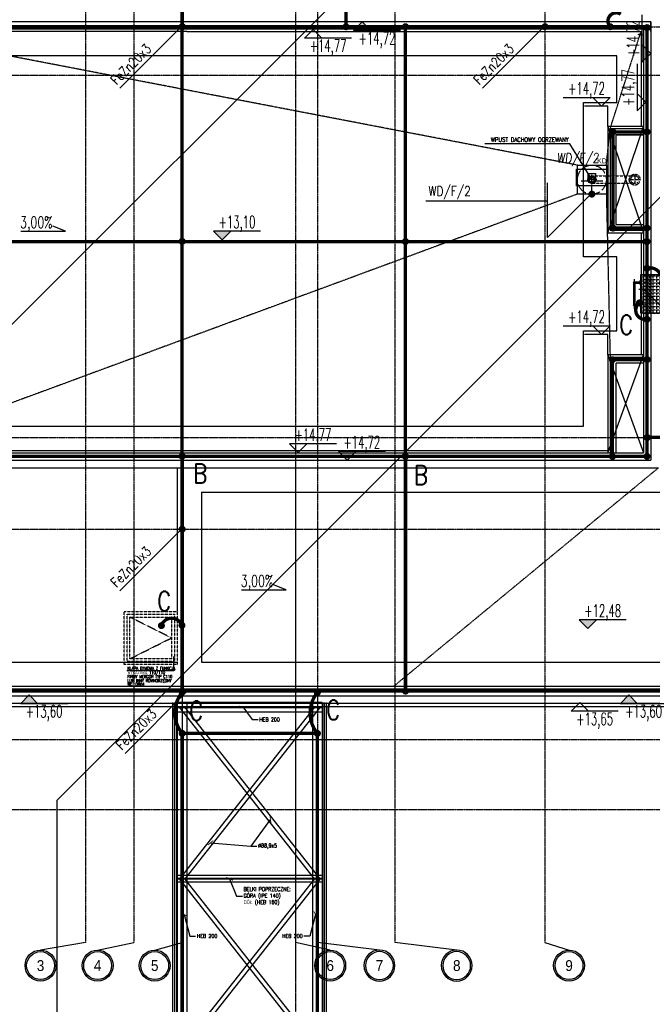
# Model space of a CAD drawing. Extents: x 3880 to 129921, y -116796 to -57711.
# Tile 6 of 110: x 6998 to 8308, y -102734 to -100697. Entities that reach past the tile are written whole.
import ezdxf
from ezdxf.enums import TextEntityAlignment as Align

# ---------------------------------------------------------------- set-up
doc = ezdxf.new("R2010")
doc.units = 0
doc.header["$LTSCALE"] = 2
for name, pattern in [('ACAD_ISO02W100', [15, 12, -3]), ('ACAD_ISO10W100', [18.5, 12, -3, 0.5, -3]), ('CENTER', [2, 1.25, -0.25, 0.25, -0.25]), ('DASHDOT', [1, 0.5, -0.25, 0, -0.25]), ('DASHED', [0.75, 0.5, -0.25]), ('DASHED2', [0.375, 0.25, -0.125])]:
    doc.linetypes.add(name, pattern=pattern)
doc.layers.get('0').update_dxf_attribs({"color": 101, "linetype": 'CONTINUOUS'})
for name, color, linetype in [('Det-metal', 141, 'CONTINUOUS'), ('E35', 6, 'CONTINUOUS'), ('E50', 3, 'CONTINUOUS'), ('Ele-balustrada', 114, 'CONTINUOUS'), ('Ins-wod', 152, 'CONTINUOUS'), ('Ins-wod-opis', 155, 'CONTINUOUS'), ('Opis-rzedne', 52, 'CONTINUOUS'), ('Opis-spadki', 61, 'CONTINUOUS'), ('Opis-wykonczen', 2, 'CONTINUOUS'), ('Os-osie glowne', 1, 'CENTER'), ('Os-osie-opis', 2, 'CONTINUOUS'), ('Sc-systemowe', 150, 'CONTINUOUS'), ('Sch-opis', 51, 'CONTINUOUS'), ('W-idok', 9, 'CONTINUOUS'), ('W-idok nad', 5, 'DASHED2')]:
    doc.layers.add(name, color=color, linetype=linetype)
doc.styles.add('dwg_opis duży', font='ARIAL.TTF', dxfattribs={"width": 0.9})
doc.styles.add('dwg_opis podstawowy', font='romans.shx', dxfattribs={"width": 0.9})
doc.styles.add('ROMANS', font='romans', dxfattribs={"width": 0.85})
doc.styles.add('TYTUL2', font='ARIAL.TTF')
doc.dimstyles.new('CHMIELNA', dxfattribs={"dimscale": 3.5, "dimtxt": 4, "dimasz": 1.5, "dimexe": 3, "dimexo": 0, "dimgap": 1, "dimtad": 1, "dimdec": 1, "dimrnd": 0.5, "dimzin": 12, "dimdsep": 46, "dimtxsty": 'ROMANS', "dimblk": 'DIMTICK', "dimcen": 0.09, "dimse1": 1, "dimse2": 1, "dimclrd": 143, "dimclrt": 53, "dimadec": 0, "dimazin": 0, "dimtfac": 1, "dimtdec": 1, "dimtix": 1, "dimtmove": 2, "dimatfit": 2, "dimldrblk": 'ARCHTICK', "dimfxl": 0, "dimtolj": 1, "dimtzin": 0, "dimarcsym": 0})

# ---------------------------------------------------------------- blocks, each defined once
blk = doc.blocks.new('SPADKI')
at = {"ltscale": 25}
blk.add_lwpolyline([(0, 0), (0, -70), (-8, -50), (-8, -50)], dxfattribs=at)
at = {"ltscale": 25, "style": 'ROMANS', "width": 0.7}
blk.add_attdef('SP%', text='', height=18, rotation=90, dxfattribs=at).set_placement((-4.9, -24), align=Align.CENTER)
blk = doc.blocks.new('_kgjdskfgjkfh')
at = {"linetype": 'ACAD_ISO10W100'}
for p, q in [((10, 0), (-10, 0)), ((0, 10), (0, -10))]:
    blk.add_line(p, q, dxfattribs=at)
at = {"linetype": 'Continuous', "ltscale": 7}
for p, q in [((-8, 0), (-5, 0)), ((-7.6, 2.5), (-4.8, 1.5)), ((-6.5, 4.7), (-4, 2.9)), ((-4.7, 6.5), (-2.9, 4)), ((-2.5, 7.6), (-1.5, 4.8)), ((0, 8), (0, 5)), ((2.5, 7.6), (1.5, 4.8)), ((4.7, 6.5), (2.9, 4)), ((6.5, 4.7), (4, 2.9)), ((7.6, 2.5), (4.8, 1.5)), ((8, 0), (5, 0)), ((-7.6, -2.5), (-4.8, -1.5)), ((-6.5, -4.7), (-4, -2.9)), ((-4.7, -6.5), (-2.9, -4)), ((-2.5, -7.6), (-1.5, -4.8)), ((0, -8), (0, -5)), ((2.5, -7.6), (1.5, -4.8)), ((4.7, -6.5), (2.9, -4)), ((6.5, -4.7), (4, -2.9)), ((7.6, -2.5), (4.8, -1.5))]:
    blk.add_line(p, q, dxfattribs=at)
at = {"linetype": 'ACAD_ISO02W100'}
blk.add_circle((0, 0), 30, dxfattribs=at)
at = {"linetype": 'Continuous', "ltscale": 7}
for radius in [8, 5]:
    blk.add_circle((0, 0), radius, dxfattribs=at)
blk = doc.blocks.new('_kmkdjgkdhfdh')
at = {"linetype": 'DASHED', "ltscale": 0.5}
for p, q in [((-11.2, 0), (11.2, 0)), ((0, 11.2), (0, -11.2))]:
    blk.add_line(p, q, dxfattribs=at)
for radius in [11.3, 8.25]:
    blk.add_circle((0, 0), radius, dxfattribs=at)
blk = doc.blocks.new('DIMTICK')
for p, q in [((-1, 0), (1, 0)), ((0, 1), (0, -1))]:
    blk.add_line(p, q)
at = {"const_width": 0.141}
blk.add_lwpolyline([(0.71, 0.71), (-0.71, -0.71)], dxfattribs=at)
blk = doc.blocks.new('dwg_kota kons 50')
blk.add_hatch(color=256).paths.add_polyline_path([(9, 9), (-9, 9), (0, 0)])
blk.add_lwpolyline([(39.75, 9), (-9, 9), (0, 0), (9, 9)])
at = {"style": 'dwg_opis podstawowy', "width": 0.6}
blk.add_attdef('KOTA_KONS', text='', height=12.75, dxfattribs=at).set_placement((15.375, 8.25), align=Align.BOTTOM_CENTER)
blk = doc.blocks.new('dwg_kota arch 50')
blk.add_lwpolyline([(39.75, 9), (-9, 9), (0, 0), (9, 9)])
at = {"style": 'dwg_opis podstawowy', "width": 0.6}
blk.add_attdef('KOTA_ARCH', text='', height=12.75, dxfattribs=at).set_placement((15.375, 8.25), align=Align.BOTTOM_CENTER)
blk = doc.blocks.new('_opis_osi_liczbowy')
blk.add_hatch(color=256).paths.add_polyline_path([(32, 32), (32, 28.8, -1), (32, -28.8), (32, -32, 1)])
for radius in [32, 28.8]:
    blk.add_circle((32, 0), radius)
at = {"style": 'dwg_opis duży', "width": 0.9}
blk.add_attdef('AXNAMEH', text='', height=22.4, rotation=90, dxfattribs=at).set_placement((32, 0), align=Align.MIDDLE_CENTER)
blk = doc.blocks.new('_SKGJFKGJFGKHGJ')
blk.add_line((-13.5, -53.9), (-13.5, 6.9))
at = {"linetype": 'DASHDOT', "ltscale": 5, "flags": 128}
for points in [[(9.4, 0), (-20.4, 0)], [(9.4, -47), (-20.4, -47)]]:
    blk.add_lwpolyline(points, dxfattribs=at)
at = {"flags": 128}
for points in [[(-1.9, -48.5), (-15, -48.5), (-15, 1.5), (-1.9, 1.5)], [(-1.9, -45.5), (-12, -45.5), (-12, -1.5), (-1.9, -1.5)]]:
    blk.add_lwpolyline(points, dxfattribs=at)
for points in [[(0, 5), (0, -5), (-1, -5, -0.199443), (-1, 5)], [(0, -52), (0, -42), (-1, -42, 0.199443), (-1, -52)]]:
    blk.add_lwpolyline(points, format="xyb", close=True, dxfattribs=at)
at = {"linetype": 'DASHED', "ltscale": 0.1, "flags": 128}
for points in [[(-1.9, 1.5), (0, 1.5)], [(-1.9, -1.5), (0, -1.5)], [(0, -45.5), (-1.9, -45.5)], [(0, -48.5), (-1.9, -48.5)]]:
    blk.add_lwpolyline(points, dxfattribs=at)
blk = doc.blocks.new('A$C5F9C5678')
at = {"layer": 'E35'}
for p, q in [((-39.2, 9.9), (-39.2, 24.9)), ((-39.2, 24.9), (-24.2, 24.9)), ((-24.2, 24.9), (-24.2, 9.9)), ((-54.2, 9.9), (-39.2, 9.9)), ((-24.2, 9.9), (-9.2, 9.9))]:
    blk.add_line(p, q, dxfattribs=at)
blk.add_lwpolyline([(-63.3, 34.4), (0, 34.4), (0, 0), (-63.3, 0)], close=True, dxfattribs=at)

msp = doc.modelspace()

# ---------------------------------------------------------------- hatches: boundary and pattern name
at = {"layer": 'W-idok'}
h = msp.add_hatch(dxfattribs=at)
h.set_pattern_fill('ANGLE', color=256, angle=-90, style=0)
h.set_pattern_definition([(270, (106218.2245, -49335.598), (6.985, 2e-11), [5.08, -1.905]), (2e-10, (106218.2245, -49335.598), (-2e-11, 6.985), [5.08, -1.905])])
h.paths.add_polyline_path([(8324.923, -101224.113), (8324.923, -101304.113), (8284.423, -101304.113), (8284.423, -101224.113)])

# ---------------------------------------------------------------- linework, layer by layer
at = {"layer": 'Det-metal'}
for points in [[(7624.673, -102109.785), (7324.673, -102109.785)], [(7324.673, -102109.785), (7324.673, -104969.785)], [(7344.673, -102109.785), (7344.673, -104969.785)], [(7604.673, -102109.785), (7604.673, -104969.785)], [(7624.673, -102109.785), (7624.673, -104969.785)], [(7624.673, -102129.785), (7324.673, -102129.785)], [(7608.941, -102474.785), (7328.941, -102119.785)], [(7608.941, -102119.785), (7328.941, -102474.785)], [(7620.404, -102474.785), (7340.404, -102119.785)], [(7620.404, -102119.785), (7340.404, -102474.785)], [(7624.673, -102467.785), (7324.673, -102467.785)], [(7608.941, -102829.785), (7328.941, -102474.785)], [(7608.941, -102474.785), (7328.941, -102829.785)], [(7620.404, -102829.785), (7340.404, -102474.785)], [(7620.404, -102474.785), (7340.404, -102829.785)], [(7624.673, -102481.785), (7324.673, -102481.785)]]:
    msp.add_lwpolyline(points, dxfattribs=at)
at = {"layer": 'E35'}
for p, q in [((8748.391, -99561.557), (6981.597, -101328.351)), ((8798.021, -100589.839), (7074.977, -102312.883)), ((7205.505, -100838.648), (7334.673, -100709.48)), ((7205.505, -100838.648), (7334.673, -100709.48)), ((7956.505, -100838.648), (8085.673, -100709.48)), ((7956.505, -100838.648), (8085.673, -100709.48)), ((8090.997, -101147.857), (8090.997, -101034.615)), ((8182.923, -101057.753), (8182.923, -101040.29)), ((8090.997, -101147.857), (8182.923, -101055.931)), ((8090.997, -101072.577), (7838.863, -101072.577)), ((7205.505, -101878.648), (7334.673, -101749.48)), ((7205.505, -101878.648), (7334.673, -101749.48)), ((7216.492, -102215.223), (7345.66, -102086.055)), ((7074.977, -102312.883), (7074.977, -103079.71))]:
    msp.add_line(p, q, dxfattribs=at)
at = {"layer": 'E50', "const_width": 7}
for points in [[(7234.673, -97903.302), (7234.673, -100566.645), (7334.673, -100566.645), (7334.673, -100711.302)], [(7673.882, -100711.302), (7673.882, -99442.066)], [(6704.673, -100711.302), (8297.039, -100711.302)], [(7334.648, -100710.956), (7334.648, -101600.17)], [(7797.014, -100711.302), (7797.014, -101600.862)], [(8297.039, -100711.302), (8297.039, -101316.92)], [(8297.039, -100928.959), (8226.6, -100928.959), (8226.6, -101128.035), (8297.039, -101128.035)], [(6704.673, -101155.909), (8297.039, -101155.909)], [(8297.039, -101316.573), (8297.039, -101600.516)], [(8225.452, -101600.903), (8225.452, -101400.627), (8297.039, -101400.627)], [(9204.673, -101561.302), (8297.039, -101561.302)], [(8297.039, -101600.516), (6704.673, -101600.516)], [(7334.673, -101600.516), (7334.673, -102088.469)], [(7797.039, -101600.516), (7797.039, -102086.302)], [(9204.673, -102086.302), (6604.673, -102086.302)], [(7334.673, -102173.772), (7334.673, -107816.785)], [(7334.673, -102173.772), (7614.673, -102173.772)], [(7614.673, -102173.772), (7614.698, -107816.785)]]:
    msp.add_lwpolyline(points, dxfattribs=at)
for points in [[(8220.797, -100711.302, -0.88498266), (8242.863, -100685.302, -2.21832926)], [(8323.098, -101245.399, 0.70781437), (8297.039, -101211.652, 2.21832926)], [(8281.434, -101282.827, 0.81170988), (8297.039, -101316.573, 2.21832926)], [(7291.71, -101950.78, -0.71386373), (7333.98, -101950.108, -2.21832926)], [(7334.698, -102173.798, -0.35512127), (7334.673, -102088.815, -2.21832926)], [(7614.673, -102173.772, -0.35668009), (7614.673, -102089.161, -2.21832926)]]:
    msp.add_lwpolyline(points, format="xyb", dxfattribs=at)
at = {"layer": 'E50', "ltscale": 15, "const_width": 7}
for points in [[(7334.764, -100715.051, 1), (7334.582, -100707.553, 1)], [(7673.973, -100715.051, 1), (7673.791, -100707.553, 1)], [(8085.764, -100715.051, 1), (8085.582, -100707.553, 1)], [(8183.014, -101061.502, 1), (8182.832, -101054.004, 1)], [(8183.014, -101061.502, 1), (8182.832, -101054.004, 1)], [(7334.764, -101755.051, 1), (7334.582, -101747.553, 1)], [(7334.764, -102090.051, 1), (7334.582, -102082.553, 1)]]:
    msp.add_lwpolyline(points, format="xyb", close=True, dxfattribs=at)
at = {"layer": 'E50', "const_width": 7}
for points in [[(7331.594, -100711.358, -1), (7339.094, -100711.358, -1)], [(7793.264, -100711.302, -1), (7800.764, -100711.302, -1)], [(7793.289, -100711.302, -1), (7800.789, -100711.302, -1)], [(8217.047, -100711.302, -1), (8224.547, -100711.302, -1)], [(8293.527, -100713.236, -1), (8301.027, -100713.236, -1)], [(8222.85, -100928.959, -1), (8230.35, -100928.959, -1)], [(8293.289, -100928.959, -1), (8300.789, -100928.959, -1)], [(8222.85, -101128.035, -1), (8230.35, -101128.035, -1)], [(8293.289, -101128.035, -1), (8300.789, -101128.035, -1)], [(7330.898, -101155.563, -1), (7338.398, -101155.563, -1)], [(7793.264, -101155.909, -1), (7800.764, -101155.909, -1)], [(8293.289, -101155.909, -1), (8300.789, -101155.909, -1)], [(8293.289, -101211.306, -1), (8300.789, -101211.306, -1)], [(8277.684, -101282.827, 1), (8285.184, -101282.827, 1)], [(8293.289, -101316.92, 1), (8300.789, -101316.92, 1)], [(8221.677, -101400.627, -1), (8229.177, -101400.627, -1)], [(8297.396, -101396.457, -1), (8297.396, -101403.957, -1)], [(8293.898, -101561.421, -1), (8301.398, -101561.421, -1)], [(7330.898, -101600.17, -1), (7338.398, -101600.17, -1)], [(7793.264, -101600.516, -1), (7800.764, -101600.516, -1)], [(8221.677, -101600.516, -1), (8229.177, -101600.516, -1)], [(8293.239, -101600.516, -1), (8300.739, -101600.516, -1)], [(8293.264, -101600.516, -1), (8300.764, -101600.516, -1)], [(7291.71, -101947.03, -1), (7291.71, -101954.53, -1)], [(7334.326, -101946.358, -1), (7334.326, -101953.858, -1)], [(7330.923, -102088.469, -1), (7338.423, -102088.469, -1)], [(7610.923, -102088.815, -1), (7618.423, -102088.815, -1)], [(7610.923, -102088.815, -1), (7618.423, -102088.815, -1)], [(7610.923, -102089.161, -1), (7618.423, -102089.161, -1)], [(7793.289, -102086.302, -1), (7800.789, -102086.302, -1)], [(7330.948, -102173.798, -1), (7338.448, -102173.798, -1)], [(7610.923, -102173.772, -1), (7618.423, -102173.772, -1)]]:
    msp.add_lwpolyline(points, format="xyb", close=True, dxfattribs=at)
at = {"layer": 'Ins-wod', "linetype": 'DASHED', "ltscale": 0.5}
for points in [[(8182.923, -101019.802), (8271.673, -101019.802)], [(8271.673, -101036.052), (8182.923, -101036.052)]]:
    msp.add_lwpolyline(points, dxfattribs=at)
at = {"layer": 'Opis-rzedne'}
for points in [[(8215.673, -100917.923), (8215.673, -100875.928), (8167.716, -100875.928)], [(8215.673, -101390.545), (8215.673, -101348.549), (8167.716, -101348.549)]]:
    msp.add_lwpolyline(points, dxfattribs=at)
at = {"layer": 'Os-osie glowne'}
for points in [[(7134.673, -96629.302), (7134.673, -102606.302)], [(7234.673, -96629.302), (7234.673, -102606.302)], [(7334.673, -96629.302), (7334.673, -102676.302)], [(7569.673, -96629.302), (7569.673, -102676.302)], [(7614.673, -96629.302), (7614.673, -102606.302)], [(7774.673, -96629.302), (7774.673, -102606.302)], [(8085.673, -96629.302), (8085.673, -102606.302)], [(6322.673, -100711.302), (18589.673, -100711.302)], [(6322.673, -100811.302), (18589.673, -100811.302)], [(6322.673, -101561.302), (18589.673, -101561.302)], [(7334.673, -101606.785), (7334.673, -109210.991)], [(7569.673, -101606.785), (7569.673, -108373.785)], [(6322.673, -101751.302), (18589.673, -101751.302)], [(6322.673, -102086.302), (18589.673, -102086.302)], [(6322.673, -102186.302), (18589.673, -102186.302)], [(6322.673, -102331.302), (18589.673, -102331.302)]]:
    msp.add_lwpolyline(points, dxfattribs=at)
at = {"layer": 'Os-osie-opis'}
for points in [[(7134.673, -102606.302), (7041.477, -102622.302)], [(7159.673, -102622.302), (7234.673, -102606.302)], [(7277.868, -102622.302), (7334.673, -102606.302)], [(7641.19, -102622.302), (7569.673, -102606.302)], [(7743.16, -102622.302), (7614.673, -102606.302)], [(7903.16, -102622.302), (7774.673, -102606.302)], [(8085.673, -102606.302), (8135.673, -102622.302)]]:
    msp.add_lwpolyline(points, dxfattribs=at)
at = {"layer": 'Sc-systemowe'}
for points in [[(7315.673, -104985.285), (7315.673, -102109.785)], [(7319.673, -104985.285), (7319.673, -102109.785)], [(7323.673, -104985.285), (7323.673, -102109.785)], [(7625.673, -104985.285), (7625.673, -102109.785)], [(7629.673, -104985.285), (7629.673, -102109.785)], [(7633.673, -104985.285), (7633.673, -102109.785)]]:
    msp.add_lwpolyline(points, dxfattribs=at)
at = {"layer": 'Sch-opis'}
msp.add_lwpolyline([(7219.858, -102043.739), (7317.434, -102043.739), (7317.434, -102014.498)], dxfattribs=at)
at = {"layer": 'W-idok'}
for p, q in [((6709.673, -101593.302), (8289.673, -101593.302)), ((6714.673, -101588.302), (8215.673, -101588.302)), ((6694.673, -101608.302), (8304.673, -101608.302)), ((6678.673, -101624.302), (8320.673, -101624.302)), ((7374.673, -101674.302), (8370.673, -101674.302))]:
    msp.add_line(p, q, dxfattribs=at)
for points in [[(8304.673, -100701.302), (6694.673, -100701.302)], [(8304.673, -100721.302), (8304.673, -100701.302)], [(8304.673, -100701.302), (8304.673, -101608.302)], [(8289.673, -100716.302), (6709.673, -100716.302)], [(7344.673, -100721.302), (6714.673, -100721.302)], [(7344.673, -100721.302), (8284.673, -100721.302)], [(8284.673, -100721.302), (8284.673, -100917.923)], [(8289.673, -100716.302), (8289.673, -101593.302)], [(8304.673, -100721.302), (8304.673, -101608.302)], [(8289.673, -100917.923), (8215.673, -100917.923), (8215.673, -101137.68), (8289.673, -101137.68)], [(8215.673, -100917.923), (8289.673, -101137.68)], [(8215.673, -101137.68), (8289.673, -100917.923)], [(8284.673, -101137.68), (8284.673, -101390.545)], [(8289.673, -101390.545), (8215.673, -101390.545), (8215.673, -101593.302)], [(8215.673, -101390.545), (8289.673, -101593.302)], [(8215.673, -101593.302), (8289.673, -101390.545)], [(7324.673, -101624.302), (7324.673, -101921.302)], [(7374.673, -101674.302), (7374.673, -102026.302)], [(6814.673, -101719.302), (6572.673, -101719.302), (6572.673, -102118.302), (8502.673, -102118.302)], [(6809.673, -101726.302), (6579.673, -101726.302), (6579.673, -102111.302), (8502.673, -102111.302)], [(6809.673, -101741.302), (6594.673, -101741.302), (6594.673, -102096.302), (8502.673, -102096.302)], [(6809.673, -101756.302), (6609.673, -101756.302), (6609.673, -102081.302), (8502.673, -102081.302)], [(6814.673, -101761.302), (6614.673, -101761.302), (6614.673, -102076.302), (8502.673, -102076.302)], [(6864.673, -101811.302), (6664.673, -101811.302), (6664.673, -102026.302), (7324.673, -102026.302)], [(7374.673, -102026.302), (9144.673, -102026.302)]]:
    msp.add_lwpolyline(points, dxfattribs=at)
at = {"layer": 'W-idok', "linetype": 'DASHED'}
for points in [[(8152.923, -100997.802), (6714.673, -100721.302)], [(8220.673, -100922.923), (8284.673, -100721.302)], [(8212.923, -100997.802), (8220.673, -100922.923)], [(8289.673, -100922.923), (8220.673, -100922.923), (8220.673, -101132.68), (8289.673, -101132.68)], [(8232.673, -100934.923), (8232.673, -101120.68)], [(8232.673, -100934.923), (8289.673, -100934.923)], [(8289.673, -100934.923), (8232.673, -100934.923), (8232.673, -101120.68), (8289.673, -101120.68)], [(8152.923, -101057.802), (6714.673, -101588.302)], [(8212.923, -101057.802), (8220.673, -101395.545)], [(8232.673, -101120.68), (8289.673, -101120.68)], [(8289.673, -101395.545), (8220.673, -101395.545), (8220.673, -101593.302)], [(8289.673, -101407.545), (8232.673, -101407.545), (8232.673, -101593.302), (8232.673, -101593.302)], [(8320.673, -101624.302), (7772.673, -102076.302)], [(7624.673, -102118.785), (7324.673, -102118.785)], [(7624.673, -102120.785), (7324.673, -102120.785)], [(7624.673, -102473.785), (7324.673, -102473.785)], [(7624.673, -102475.785), (7324.673, -102475.785)]]:
    msp.add_lwpolyline(points, dxfattribs=at)
at = {"layer": 'W-idok'}
for points in [[(8234.673, -100771.302), (6764.673, -100771.302), (6764.673, -101538.302), (8165.673, -101538.302), (8165.673, -101340.545), (8234.673, -101340.545), (8234.673, -101187.68), (8165.673, -101187.68), (8165.673, -100867.923), (8234.673, -100867.923)], [(8152.923, -100997.802), (8212.923, -100997.802), (8212.923, -101057.802), (8152.923, -101057.802)], [(8324.923, -101224.113), (8324.923, -101304.113), (8284.423, -101304.113), (8284.423, -101224.113)]]:
    msp.add_lwpolyline(points, close=True, dxfattribs=at)
at = {"layer": 'W-idok nad'}
for points in [[(7214.673, -102031.302), (7214.673, -101921.302), (7324.673, -101921.302), (7324.673, -102031.302)], [(7220.673, -102025.302), (7220.673, -101927.302), (7318.673, -101927.302), (7318.673, -102025.302)], [(7226.673, -102019.302), (7226.673, -101933.302), (7312.673, -101933.302), (7312.673, -102019.302)]]:
    msp.add_lwpolyline(points, close=True, dxfattribs=at)
msp.add_lwpolyline([(7226.673, -102019.302), (7312.673, -101976.302), (7226.673, -101933.302)], dxfattribs=at)

# ---------------------------------------------------------------- block references
at = {"layer": 'E35'}
msp.add_blockref('A$C5F9C5678', (8214.641, -101040.29), dxfattribs=at)
at = {"layer": 'Ele-balustrada'}
msp.add_blockref('_SKGJFKGJFGKHGJ', (8284.673, -101240.613), dxfattribs=at)
at = {"layer": 'Ins-wod', "rotation": 270}
msp.add_blockref('_kgjdskfgjkfh', (8182.923, -101027.802), dxfattribs=at)
at = {"layer": 'Ins-wod'}
msp.add_blockref('_kmkdjgkdhfdh', (8271.673, -101027.802), dxfattribs=at)
at = {"layer": 'Opis-rzedne'}
ref = msp.add_blockref('dwg_kota kons 50', (7707.367, -100701.302), dxfattribs=dict(at, xscale=-2, yscale=2, zscale=2, rotation=180))
ref.add_attrib('KOTA_KONS', '+14,72', dxfattribs={"layer": '0', "height": 25.5, "style": 'dwg_opis podstawowy', "width": 0.6}).set_placement((7738.117, -100755.445), align=Align.BOTTOM_CENTER)
at = {"layer": 'Opis-rzedne', "xscale": 2, "yscale": 2, "zscale": 2, "rotation": 90}
for name, p, values in [('dwg_kota kons 50', (8304.673, -100766.418), {'KOTA_KONS': '+14,72'}), ('dwg_kota arch 50', (8294.673, -100867.692), {'KOTA_ARCH': '+14,77'})]:
    msp.add_blockref(name, p, dxfattribs=at).add_auto_attribs(values)
at = {"layer": 'Opis-rzedne'}
ref = msp.add_blockref('dwg_kota arch 50', (7606.093, -100716.983), dxfattribs=dict(at, xscale=-2, yscale=2, zscale=2, rotation=180))
ref.add_attrib('KOTA_ARCH', '+14,77', dxfattribs={"layer": '0', "height": 25.5, "style": 'dwg_opis podstawowy', "width": 0.6}).set_placement((7636.843, -100771.126), align=Align.BOTTOM_CENTER)
ref = msp.add_blockref('dwg_kota arch 50', (8202.694, -100875.928), dxfattribs=dict(at, xscale=-2, yscale=2, zscale=2, rotation=359.9999999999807))
ref.add_attrib('KOTA_ARCH', '+14,72', dxfattribs={"layer": '0', "height": 25.5, "rotation": 360, "style": 'dwg_opis podstawowy', "width": 0.6}).set_placement((8171.944, -100859.428), align=Align.BOTTOM_CENTER)
at = {"layer": 'Opis-rzedne', "xscale": 2, "yscale": 2, "zscale": 2}
for name, p, values in [('dwg_kota kons 50', (7417.568, -101152.376), {'KOTA_KONS': '+13,10'}), ('dwg_kota arch 50', (7574.785, -101592.621), {'KOTA_ARCH': '+14,77'}), ('dwg_kota kons 50', (7676.059, -101608.302), {'KOTA_KONS': '+14,72'}), ('dwg_kota kons 50', (8174.643, -101956.833), {'KOTA_KONS': '+12,48'})]:
    msp.add_blockref(name, p, dxfattribs=at).add_auto_attribs(values)
at = {"layer": 'Opis-rzedne'}
ref = msp.add_blockref('dwg_kota arch 50', (8202.694, -101348.549), dxfattribs=dict(at, xscale=-2, yscale=2, zscale=2, rotation=359.9999999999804))
ref.add_attrib('KOTA_ARCH', '+14,72', dxfattribs={"layer": '0', "height": 25.5, "rotation": 360, "style": 'dwg_opis podstawowy', "width": 0.6}).set_placement((8171.944, -101332.049), align=Align.BOTTOM_CENTER)
ref = msp.add_blockref('dwg_kota kons 50', (7018.192, -102094.317), dxfattribs=dict(at, xscale=-2, yscale=2, zscale=2, rotation=180))
ref.add_attrib('KOTA_KONS', '+13,60', dxfattribs={"layer": '0', "height": 25.5, "style": 'dwg_opis podstawowy', "width": 0.6}).set_placement((7048.942, -102148.46), align=Align.BOTTOM_CENTER)
ref = msp.add_blockref('dwg_kota arch 50', (8158.045, -102109.998), dxfattribs=dict(at, xscale=-2, yscale=2, zscale=2, rotation=180))
ref.add_attrib('KOTA_ARCH', '+13,65', dxfattribs={"layer": '0', "height": 25.5, "style": 'dwg_opis podstawowy', "width": 0.6}).set_placement((8188.795, -102164.14), align=Align.BOTTOM_CENTER)
ref = msp.add_blockref('dwg_kota kons 50', (8259.319, -102094.317), dxfattribs=dict(at, xscale=-2, yscale=2, zscale=2, rotation=180))
ref.add_attrib('KOTA_KONS', '+13,60', dxfattribs={"layer": '0', "height": 25.5, "style": 'dwg_opis podstawowy', "width": 0.6}).set_placement((8290.069, -102148.46), align=Align.BOTTOM_CENTER)
at = {"layer": 'Opis-spadki'}
ref = msp.add_blockref('SPADKI', (7000.949, -101134.607), dxfattribs=dict(at, xscale=-1.320808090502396, yscale=1.320808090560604, zscale=1.320808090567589, rotation=90))
ref.add_attrib('SP%', '3,00%', dxfattribs={"layer": '0', "ltscale": 25, "height": 23.7745, "style": 'ROMANS', "width": 0.7}).set_placement((7032.712, -101128.14), align=Align.CENTER)
ref = msp.add_blockref('SPADKI', (7457.866, -101876.827), dxfattribs=dict(at, xscale=-1.320808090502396, yscale=1.320808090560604, zscale=1.320808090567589, rotation=90))
ref.add_attrib('SP%', '3,00%', dxfattribs={"layer": '0', "ltscale": 25, "height": 23.7745, "style": 'ROMANS', "width": 0.7}).set_placement((7489.628, -101870.36), align=Align.CENTER)
at = {"layer": 'Os-osie-opis', "rotation": 270}
for p, values in [((7041.477, -102622.302), {'AXNAMEH': '3'}), ((7159.673, -102622.302), {'AXNAMEH': '4'}), ((7277.868, -102622.302), {'AXNAMEH': '5'}), ((7641.19, -102622.302), {'AXNAMEH': '6'}), ((8135.673, -102622.302), {'AXNAMEH': '9'})]:
    msp.add_blockref('_opis_osi_liczbowy', p, dxfattribs=at).add_auto_attribs(values)
at = {"layer": 'Os-osie-opis'}
ref = msp.add_blockref('_opis_osi_liczbowy', (7743.16, -102622.302), dxfattribs=dict(at, xscale=-1, rotation=90))
ref.add_attrib('AXNAMEH', '7', dxfattribs={"layer": '0', "height": 22.4, "style": 'dwg_opis duży', "width": 0.9}).set_placement((7743.27, -102654.302), align=Align.MIDDLE_CENTER)
ref = msp.add_blockref('_opis_osi_liczbowy', (7903.16, -102622.302), dxfattribs=dict(at, xscale=-1, rotation=90))
ref.add_attrib('AXNAMEH', '8', dxfattribs={"layer": '0', "height": 22.4, "style": 'dwg_opis duży', "width": 0.9}).set_placement((7903.27, -102654.302), align=Align.MIDDLE_CENTER)

# ---------------------------------------------------------------- texts
at = {"layer": 'E35', "style": 'ROMANS', "width": 0.8}
for p in [(7198.854, -100832.88), (7198.854, -100832.88), (7949.854, -100832.88), (7949.854, -100832.88), (7198.854, -101872.88), (7198.854, -101872.88), (7209.841, -102209.455)]:
    msp.add_text('FeZn20x3', height=20, rotation=45, dxfattribs=at).set_placement(p)
at = {"layer": 'E35', "style": 'ROMANS', "oblique": 5, "width": 0.8}
msp.add_text('WD/F/2', height=20, dxfattribs=at).set_placement((8110.569, -100992.932))
at = {"layer": 'E35', "style": 'ROMANS', "width": 0.8}
msp.add_text('WD/F/2', height=20, dxfattribs=at).set_placement((7844.989, -101061.627))
at = {"layer": 'E50', "ltscale": 50, "style": 'ROMANS', "width": 0.8}
for s, p in [('C', (8239.293, -101348.373)), ('B', (7357.588, -101656.231)), ('B', (7814.453, -101659.196)), ('C', (7283.166, -101920.108)), ('C', (7349.471, -102147.134)), ('C', (7632.794, -102145.298))]:
    msp.add_text(s, height=40, dxfattribs=at).set_placement(p)
at = {"layer": 'Ins-wod-opis', "insert": (8193.867, -100983.709), "char_height": 10.2123, "width": 1336.21749, "attachment_point": 1, "style": 'TYTUL2'}
msp.add_mtext('KD', dxfattribs=at)
at = {"layer": 'Opis-wykonczen', "char_height": 8, "width": 203.76147, "style": 'ROMANS'}
for s, insert, attachment_point in [('HEB 200', (7494.472, -102145.143), 4), ('%%C88,9x5', (7491.987, -102407.149), 4), ('BELKI POPRZECZNE:\\PGÓRA (IPE 140)\\PDÓŁ (HEB 160)', (7461.852, -102511.001), 4), ('HEB 200', (7365.151, -102593.21), 4), ('HEB 200', (7584.194, -102593.21), 6)]:
    msp.add_mtext(s, dxfattribs=dict(at, insert=insert, attachment_point=attachment_point))
at = {"layer": 'Sch-opis', "style": 'ROMANS', "width": 0.7}
for s, p in [('WYŁAZOWĄ 110/110', (7221.602, -102050.93)), ('KLAPA DYMOWA Z FUNKCJĄ', (7221.602, -102042.295)), ('WG. D804', (7221.602, -102075.683)), ('FIRMY MERCOR TYP C110', (7221.602, -102059.352)), ('LUB INNY RÓWNORZĘDNY', (7221.602, -102067.743))]:
    msp.add_text(s, height=6.3, dxfattribs=at).set_placement(p)
at = {"layer": 'Sch-opis', "insert": (8135.11, -100940.37), "char_height": 9, "width": 203.76147, "attachment_point": 3, "style": 'ROMANS'}
msp.add_mtext('WPUST DACHOWY OGRZEWANY', dxfattribs=at)

# ---------------------------------------------------------------- leaders
at = {"layer": 'Opis-wykonczen'}
for points in [[(7460.515, -102118.603), (7479.633, -102145.143), (7491.895, -102145.143)], [(7517.486, -102351.566), (7477.148, -102407.149), (7489.41, -102407.149)], [(7393.579, -102400.1), (7477.148, -102407.149), (7489.41, -102407.149)], [(7433.013, -102474.785), (7447.013, -102511.001), (7459.275, -102511.001)], [(7338.678, -102548.402), (7350.312, -102593.21), (7362.574, -102593.21)], [(7610.667, -102548.402), (7599.033, -102593.21), (7586.771, -102593.21)]]:
    msp.add_leader(points, dimstyle='CHMIELNA', override={"dimasz": 3, "dimtad": 0}, dxfattribs=at)
at = {"layer": 'Sch-opis'}
for points in [[(8182.923, -101027.802), (8137.117, -100953.437), (7961.536, -100953.437)], [(8289.673, -101254.635), (8341.471, -101304.636), (8341.471, -101477.904)]]:
    msp.add_leader(points, dimstyle='CHMIELNA', override={"dimasz": 4, "dimgap": 1, "dimtad": 0}, dxfattribs=at)

doc.saveas('drawing.dxf')
